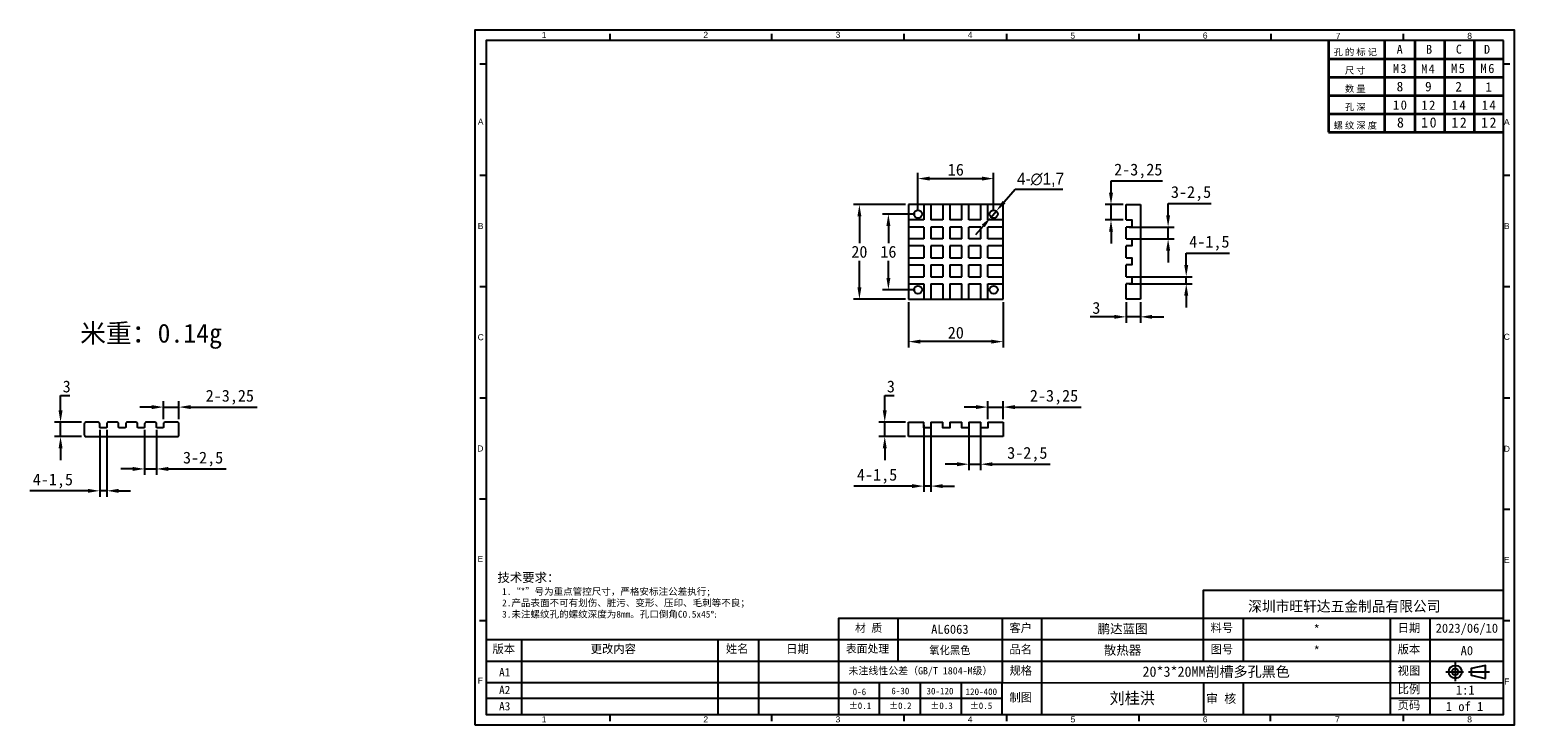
# Model space of a CAD drawing. Header units: inches. Extents: x -1164 to -850, y -586 to -439.
import ezdxf
from ezdxf.enums import TextEntityAlignment as Align

# ---------------------------------------------------------------- set-up
doc = ezdxf.new("R2010")
doc.units = ezdxf.units.IN
doc.header["$MEASUREMENT"] = 0
for name, color, linetype, lineweight in [('EB0_1', 7, 'Continuous', 35), ('图框', 7, 'Continuous', 15), ('尺寸线层', 3, 'Continuous', 18)]:
    doc.layers.add(name, color=color, linetype=linetype, lineweight=lineweight)
doc.styles.add('ARIAL', font='txt')
doc.styles.add('dxt', font='FSGB2312.ttf')
doc.styles.add('MtXpl__3', font='txt')
doc.dimstyles.new('ISO-2.5', dxfattribs={"dimtxt": 2.5, "dimasz": 2.5, "dimexe": 1.25, "dimexo": 0.625, "dimtad": 1, "dimtih": 1, "dimtoh": 1, "dimtxsty": 'Standard', "dimcen": 2.5, "dimadec": 0, "dimazin": 0, "dimtfac": 1, "dimtmove": 0, "dimatfit": 3, "dimfxl": 0, "dimarcsym": 0})

# ---------------------------------------------------------------- blocks, each defined once
blk = doc.blocks.new('A$C4D4D0CE5')
at = {"layer": 'EB0_1'}
for p, q in [((257.57, 206.75), (257.57, 179.09)), ((274.48, 206.75), (274.48, 179.09)), ((283.71, 206.75), (283.71, 179.09)), ((292.63, 206.75), (292.63, 179.09)), ((292.63, 206.75), (292.63, 179.09)), ((301.55, 206.75), (301.55, 179.09)), ((301.55, 206.75), (301.55, 179.09)), ((301.55, 206.75), (301.55, 179.09)), ((257.57, 201.21), (310.47, 201.21)), ((257.57, 195.68), (310.47, 195.68)), ((257.57, 190.15), (310.47, 190.15)), ((257.57, 184.62), (310.47, 184.62)), ((257.57, 179.09), (310.47, 179.09))]:
    blk.add_line(p, q, dxfattribs=at)
at = {"layer": '图框', "color": 0, "linetype": 'ByBlock', "lineweight": -2}
for p, q in [((127.53, 32.21), (127.53, 19.31)), ((159.08, 3.25), (159.08, 12.86))]:
    blk.add_line(p, q, dxfattribs=at)
for points in [[(0, 0), (0, 210), (313.71, 210), (313.71, 0)], [(305, 14.16), (305, 18.1), (300.71, 17.12), (300.71, 15.15)]]:
    blk.add_lwpolyline(points, close=True, dxfattribs=at)
for points in [[(310.47, 206.75), (3.25, 206.75), (3.25, 3.25), (310.47, 3.25), (310.47, 206.75)], [(40.74, 206.75), (40.74, 208.74)], [(89.54, 206.75), (89.54, 208.74)], [(129.46, 206.75), (129.46, 208.74)], [(160.5, 206.75), (160.5, 208.74)], [(200.42, 206.75), (200.42, 208.74)], [(240.35, 206.75), (240.35, 208.74)], [(280.26, 206.75), (280.26, 208.74)], [(3.25, 199.55), (1.36, 199.55)], [(312.36, 199.55), (310.47, 199.55)], [(3.25, 165.95), (1.36, 165.95)], [(312.36, 165.95), (310.47, 165.95)], [(3.25, 132.35), (1.36, 132.35)], [(312.36, 132.35), (310.47, 132.35)], [(3.25, 98.75), (1.36, 98.75)], [(312.36, 98.75), (310.47, 98.75)], [(3.25, 68.27), (1.25, 68.27)], [(312.36, 65.15), (310.47, 65.15)], [(219.83, 19.31), (219.83, 40.82), (310.47, 40.82)], [(3.25, 31.54), (1.25, 31.54)], [(159.06, 32.21), (159.08, 12.86), (3.25, 12.86)], [(310.47, 32.21), (109.63, 32.21), (109.63, 3.25)], [(171.08, 3.25), (171.06, 32.22)], [(231.83, 32.21), (231.83, 19.31)], [(276.3, 3.25), (276.3, 32.21)], [(288.3, 3.37), (288.3, 32.21)], [(312.36, 31.54), (310.47, 31.54)], [(310.47, 25.76), (3.25, 25.76)], [(13.98, 25.76), (13.98, 3.25)], [(73.23, 25.76), (73.23, 3.25)], [(85.49, 25.76), (85.49, 3.25)], [(310.47, 19.31), (3.25, 19.31)], [(295.88, 18.95), (295.88, 13.32)], [(293.06, 16.13), (298.34, 16.13)], [(299.86, 16.13), (306.23, 16.13)], [(121.99, 12.86), (121.99, 3.25)], [(134.36, 12.86), (134.36, 3.25)], [(146.72, 12.86), (146.72, 3.25)], [(159.08, 12.88), (310.47, 12.86)], [(219.83, 12.87), (219.83, 3.26)], [(231.83, 12.87), (231.83, 3.25)], [(159.08, 8.06), (3.25, 8.06)], [(310.47, 8.06), (276.3, 8.06)], [(40.74, 1.25), (40.74, 3.25)], [(89.54, 1.25), (89.54, 3.25)], [(129.46, 1.25), (129.46, 3.25)], [(160.5, 1.25), (160.5, 3.25)], [(200.42, 1.25), (200.42, 3.25)], [(240.08, 1.25), (240.08, 3.25)], [(280.26, 1.25), (280.26, 3.25)]]:
    blk.add_lwpolyline(points, dxfattribs=at)
for radius in [1.97, 0.985]:
    blk.add_circle((295.88, 16.13), radius, dxfattribs=at)
at = {"color": 0, "linetype": 'ByBlock', "lineweight": -2, "insert": (6.7, 46), "char_height": 3.4287, "width": 100.3354, "attachment_point": 1, "style": 'dxt'}
blk.add_mtext('{\\fSimSun|b0|i0|c134|p2;\\H0.8x;技术要求：\\H0.75x;\\P 1.“*”号为重点管控尺寸，严格安标注公差执行;\\P 2.产品表面不可有划伤、脏污、变形、压印、毛刺等不良；\\P 3.\\C256;未注螺纹孔的螺纹深度为8mm。孔口倒角C0.5x45\\fISOCPEUR|b0|i0|c134|p34;%%D;}', dxfattribs=at)
at = {"char_height": 2.5, "attachment_point": 1}
for s, width, insert in [('{\\fNSimSun|b0|i0|c134|p49;\\C7;客户}', 8.7937, (161.26, 30.64)), ('{\\fNSimSun|b0|i0|c134|p49;\\C7;料号}', 8.7937, (222.02, 30.64)), ('{\\fNSimSun|b0|i0|c134|p49;\\C7;日期}', 8.7937, (278.5, 30.64)), ('{\\fNSimSun|b0|i0|c134|p49;\\C7;版本}', 8.7937, (5.18, 24.3)), ('{\\fNSimSun|b0|i0|c134|p49;\\C7;更改内容}', 18.7927, (34.85, 24.3)), ('{\\fNSimSun|b0|i0|c134|p49;\\C7;姓名}', 8.7937, (75.64, 24.36)), ('{\\fNSimSun|b0|i0|c134|p49;\\C7;日期}', 8.7937, (93.88, 24.3)), ('{\\fNSimSun|b0|i0|c134|p49;\\C7;品名}', 8.7937, (161.27, 24.19)), ('{\\fNSimSun|b0|i0|c134|p49;\\C7;图号}', 8.7937, (222.02, 24.19)), ('{\\fNSimSun|b0|i0|c134|p49;\\C7;版本}', 8.7937, (278.5, 24.19)), ('{\\fNSimSun|b0|i0|c134|p49;\\C7;规格}', 8.7937, (161.28, 17.76)), ('{\\fNSimSun|b0|i0|c134|p49;\\C7;视图}', 8.7937, (278.5, 17.74)), ('{\\fNSimSun|b0|i0|c134|p49;\\C7;A1}', 8.7937, (7.18, 17.27)), ('{\\fNSimSun|b0|i0|c134|p49;\\C7;A2}', 8.7937, (7.18, 11.93)), ('{\\fNSimSun|b0|i0|c134|p49;\\C7;制图}', 8.7937, (161.28, 9.66)), ('{\\fNSimSun|b0|i0|c134|p49;\\C7;比例}', 8.7937, (278.5, 12.13)), ('{\\fNSimSun|b0|i0|c134|p49;\\C7;A3}', 8.7937, (7.18, 7.01)), ('{\\fNSimSun|b0|i0|c134|p49;\\C7;页码}', 8.7937, (278.5, 7.32))]:
    blk.add_mtext_dynamic_manual_height_columns(s, width=width, gutter_width=12.5, heights=[0], dxfattribs=dict(at, insert=insert))
at = {"layer": '图框', "color": 0, "linetype": 'ByBlock', "lineweight": -2, "style": 'ARIAL'}
for s, p in [('1', (20.78, 208.39)), ('2', (69.58, 208.46)), ('3', (109.5, 208.46)), ('4', (149.42, 208.46)), ('5', (180.39, 208.21)), ('6', (220.38, 208.25)), ('7', (260.54, 208.13)), ('8', (300.22, 208.13)), ('A', (1.62, 182.22)), ('A', (311.44, 182.16)), ('B', (1.61, 150.74)), ('B', (311.44, 150.74)), ('C', (1.64, 117.17)), ('C', (311.44, 117.29)), ('D', (1.52, 83.57)), ('D', (311.47, 83.48)), ('E', (1.52, 50.24)), ('E', (311.44, 49.93)), ('F', (1.52, 13.51)), ('F', (311.44, 13.21)), ('1', (20.78, 1.8)), ('2', (69.58, 1.8)), ('3', (109.5, 1.8)), ('4', (149.42, 1.8)), ('5', (180.46, 1.8)), ('6', (220.38, 1.8)), ('7', (260.3, 1.8)), ('8', (300.22, 1.8))]:
    blk.add_text(s, height=1.84, dxfattribs=at).set_placement(p, align=Align.MIDDLE)
at = {"layer": '图框', "color": 0, "linetype": 'ByBlock', "lineweight": -2, "style": 'MtXpl__3'}
for s, height, p in [('深圳市旺轩达五金制品有限公司', 3.19, (233.36, 34.34)), ('审 核', 2.769, (220.65, 6.68))]:
    blk.add_text(s, height=height, dxfattribs=at).set_placement(p)
at = {"layer": '图框', "color": 0, "linetype": 'ByBlock', "lineweight": -2}
for s, p in [('1:1', (296.07, 9.26)), ('1 of 1', (293.03, 4.3))]:
    blk.add_text(s, height=2.769, dxfattribs=at).set_placement(p)
for s, insert, char_height, width, attachment_point in [('\\pi4.94091;{\\fSimSun|b0|i0|c134|p54;材 质}', (109.73, 30.59), 2.4, 17.8951, 1), ('\\pi2.24091;{\\fSimSun|b0|i0|c134|p54;表面处理}', (109.63, 24.31), 2.4, 17.8951, 1), ('{\\fSimSun|b0|i0|c134|p54;未注线性公差（\\fNSimSun|b0|i0|c134|p49;GB/T 1804-M\\fSimSun|b0|i0|c134|p54;级）}', (134.41, 16.2), 2.2, 46.2015, 5), ('\\pi8.88823;0-6', (105.05, 11.1), 2, 21.7653, 1), ('\\pi6.77156;30-120', (129.45, 11.32), 2, 21.7653, 1), ('\\pi6.13823;120-400', (141.89, 11.15), 2, 21.7653, 1), ('\\pi1.47494;{\\fSimSun|b0|i0|c134|p54;±0.1}', (111.28, 6.91), 2, 9.3277, 1), ('\\pi1.41939;{\\fSimSun|b0|i0|c134|p54;±0.2}', (123.5, 6.91), 2, 9.3277, 1), ('\\pi1.41939;{\\fSimSun|b0|i0|c134|p54;±0.3}', (135.96, 6.91), 2, 9.3277, 1), ('\\pi1.41939;{\\fSimSun|b0|i0|c134|p54;±0.5}', (147.87, 6.91), 2, 9.3277, 1)]:
    blk.add_mtext(s, dxfattribs=dict(at, insert=insert, char_height=char_height, width=width, attachment_point=attachment_point))
at = {"layer": '图框', "color": 0, "linetype": 'ByBlock', "lineweight": -2, "insert": (128.32, 11.37), "char_height": 2, "attachment_point": 1}
blk.add_mtext('\\pi-2.70556;6-30', dxfattribs=at)
at = {"layer": '尺寸线层', "color": 7, "linetype": 'Continuous', "lineweight": 18, "attachment_point": 8, "line_spacing_factor": 1.15057}
for s, insert, char_height, width in [('\\T1.226;孔的标记', (266.02, 202.01), 2, 16.9213), ('{\\T1.226;A}', (279.32, 202.73), 2.6972, 4.0043), ('{\\T1.226;B}', (288.2, 202.73), 2.6972, 4.0043), ('{\\T1.226;C}', (297.19, 202.73), 2.6972, 4.0043), ('{\\T1.226;D}', (305.68, 202.73), 2.6972, 4.0043), ('\\T1.226;尺寸', (266.02, 196.46), 2, 7.8167), ('\\T1.226;数量', (266.02, 190.95), 2, 7.8761), ('\\T1.226;孔深', (266.02, 185.45), 2, 7.8167), ('\\T1.226;螺纹深度', (266.02, 179.88), 2, 17.3572)]:
    blk.add_mtext(s, dxfattribs=dict(at, insert=insert, char_height=char_height, width=width))
blk = doc.blocks.new('*D886')
at = {"color": 0, "lineweight": -2, "transparency": 16777216}
for p, q in [((-979.09, -476.41), (-990.1, -476.41)), ((-988.85, -478.91), (-988.85, -484.54)), ((-988.85, -493.91), (-988.85, -488.29)), ((-979.09, -496.41), (-990.1, -496.41))]:
    blk.add_line(p, q, dxfattribs=at)
at = {"color": 0, "transparency": 16777216}
for points in [[(-989.26, -478.91), (-988.43, -478.91), (-988.85, -476.41)], [(-989.26, -493.91), (-988.43, -493.91), (-988.85, -496.41)]]:
    blk.add_solid(points, dxfattribs=at)
at = {"layer": 'Defpoints', "color": 0, "transparency": 16777216}
for p in [(-988.85, -476.41), (-978.47, -476.41), (-978.47, -496.41)]:
    blk.add_point(p, dxfattribs=at)
at = {"color": 0, "transparency": 16777216, "insert": (-988.85, -486.41), "char_height": 2.5, "attachment_point": 5}
blk.add_mtext('20', dxfattribs=at)
blk = doc.blocks.new('*D887')
at = {"color": 0, "lineweight": -2, "transparency": 16777216}
for p, q in [((-978.47, -497.04), (-978.47, -506.63)), ((-958.47, -497.04), (-958.47, -506.63)), ((-960.97, -505.38), (-975.97, -505.38))]:
    blk.add_line(p, q, dxfattribs=at)
at = {"color": 0, "transparency": 16777216}
for points in [[(-975.97, -504.96), (-975.97, -505.79), (-978.47, -505.38)], [(-960.97, -504.96), (-960.97, -505.79), (-958.47, -505.38)]]:
    blk.add_solid(points, dxfattribs=at)
at = {"layer": 'Defpoints', "color": 0, "transparency": 16777216}
for p in [(-978.47, -496.41), (-958.47, -496.41), (-978.47, -505.38)]:
    blk.add_point(p, dxfattribs=at)
at = {"color": 0, "transparency": 16777216, "insert": (-968.47, -503.5), "char_height": 2.5, "attachment_point": 5}
blk.add_mtext('20', dxfattribs=at)
blk = doc.blocks.new('*D888')
at = {"color": 0, "lineweight": -2, "transparency": 16777216}
for p, q in [((-983.49, -519.91), (-983.49, -516.75)), ((-983.49, -516.75), (-981.51, -516.75)), ((-979.09, -522.41), (-984.74, -522.41)), ((-983.49, -525.41), (-983.49, -522.41)), ((-979.09, -525.41), (-984.74, -525.41)), ((-983.49, -527.91), (-983.49, -530.41))]:
    blk.add_line(p, q, dxfattribs=at)
at = {"color": 0, "transparency": 16777216}
for points in [[(-983.9, -519.91), (-983.07, -519.91), (-983.49, -522.41)], [(-983.9, -527.91), (-983.07, -527.91), (-983.49, -525.41)]]:
    blk.add_solid(points, dxfattribs=at)
at = {"layer": 'Defpoints', "color": 0, "transparency": 16777216}
for p in [(-978.47, -522.41), (-983.49, -525.41), (-978.47, -525.41)]:
    blk.add_point(p, dxfattribs=at)
at = {"color": 0, "transparency": 16777216, "insert": (-982.19, -514.87), "char_height": 2.5, "attachment_point": 5}
blk.add_mtext('3', dxfattribs=at)
blk = doc.blocks.new('*D889')
at = {"color": 0, "lineweight": -2, "transparency": 16777216}
for p, q in [((-964.22, -519.21), (-966.72, -519.21)), ((-961.72, -521.79), (-961.72, -517.96)), ((-961.72, -519.21), (-958.47, -519.21)), ((-958.47, -521.79), (-958.47, -517.96)), ((-955.97, -519.21), (-941.95, -519.21))]:
    blk.add_line(p, q, dxfattribs=at)
at = {"color": 0, "transparency": 16777216}
for points in [[(-964.22, -518.79), (-964.22, -519.63), (-961.72, -519.21)], [(-955.97, -518.79), (-955.97, -519.63), (-958.47, -519.21)]]:
    blk.add_solid(points, dxfattribs=at)
at = {"layer": 'Defpoints', "color": 0, "transparency": 16777216}
for p in [(-958.47, -519.21), (-961.72, -522.41), (-958.47, -522.41)]:
    blk.add_point(p, dxfattribs=at)
at = {"color": 0, "transparency": 16777216, "insert": (-947.71, -517.13), "char_height": 2.5, "attachment_point": 5}
blk.add_mtext('2-3,25', dxfattribs=at)
blk = doc.blocks.new('*D890')
at = {"color": 0, "lineweight": -2, "transparency": 16777216}
for p, q in [((-975.22, -523.04), (-975.22, -537.15)), ((-973.72, -523.04), (-973.72, -537.15)), ((-977.72, -535.9), (-990.01, -535.9)), ((-973.72, -535.9), (-975.22, -535.9)), ((-971.22, -535.9), (-968.72, -535.9))]:
    blk.add_line(p, q, dxfattribs=at)
at = {"color": 0, "transparency": 16777216}
for points in [[(-977.72, -535.49), (-977.72, -536.32), (-975.22, -535.9)], [(-971.22, -535.49), (-971.22, -536.32), (-973.72, -535.9)]]:
    blk.add_solid(points, dxfattribs=at)
at = {"layer": 'Defpoints', "color": 0, "transparency": 16777216}
for p in [(-975.22, -522.41), (-973.72, -522.41), (-975.22, -535.9)]:
    blk.add_point(p, dxfattribs=at)
at = {"color": 0, "transparency": 16777216, "insert": (-985.11, -533.82), "char_height": 2.5, "attachment_point": 5}
blk.add_mtext('4-1,5', dxfattribs=at)
blk = doc.blocks.new('*D891')
at = {"color": 0, "lineweight": -2, "transparency": 16777216}
for p, q in [((-965.72, -523.04), (-965.72, -532.53)), ((-963.22, -523.04), (-963.22, -532.53)), ((-968.22, -531.28), (-970.72, -531.28)), ((-965.72, -531.28), (-963.22, -531.28)), ((-960.72, -531.28), (-948.51, -531.28))]:
    blk.add_line(p, q, dxfattribs=at)
at = {"color": 0, "transparency": 16777216}
for points in [[(-968.22, -530.86), (-968.22, -531.7), (-965.72, -531.28)], [(-960.72, -530.86), (-960.72, -531.7), (-963.22, -531.28)]]:
    blk.add_solid(points, dxfattribs=at)
at = {"layer": 'Defpoints', "color": 0, "transparency": 16777216}
for p in [(-965.72, -522.41), (-963.22, -522.41), (-963.22, -531.28)]:
    blk.add_point(p, dxfattribs=at)
at = {"color": 0, "transparency": 16777216, "insert": (-953.36, -529.2), "char_height": 2.5, "attachment_point": 5}
blk.add_mtext('3-2,5', dxfattribs=at)
blk = doc.blocks.new('*D882')
at = {"color": 0, "lineweight": -2, "transparency": 16777216}
for p, q in [((-932.47, -497.04), (-932.47, -501.39)), ((-929.47, -497.04), (-929.47, -501.39)), ((-934.97, -500.14), (-940.06, -500.14)), ((-929.47, -500.14), (-932.47, -500.14)), ((-926.97, -500.14), (-924.47, -500.14))]:
    blk.add_line(p, q, dxfattribs=at)
at = {"color": 0, "transparency": 16777216}
for points in [[(-934.97, -499.72), (-934.97, -500.55), (-932.47, -500.14)], [(-926.97, -499.72), (-926.97, -500.55), (-929.47, -500.14)]]:
    blk.add_solid(points, dxfattribs=at)
at = {"layer": 'Defpoints', "color": 0, "transparency": 16777216}
for p in [(-932.47, -496.41), (-929.47, -496.41), (-929.47, -500.14)]:
    blk.add_point(p, dxfattribs=at)
at = {"color": 0, "transparency": 16777216, "insert": (-938.77, -498.26), "char_height": 2.5, "attachment_point": 5}
blk.add_mtext('3', dxfattribs=at)
blk = doc.blocks.new('*D883')
at = {"color": 0, "lineweight": -2, "transparency": 16777216}
for p, q in [((-935.67, -473.91), (-935.67, -471.41)), ((-935.67, -471.41), (-924.78, -471.41)), ((-933.09, -476.41), (-936.92, -476.41)), ((-935.67, -479.66), (-935.67, -476.41)), ((-933.09, -479.66), (-936.92, -479.66)), ((-935.67, -482.16), (-935.67, -484.66))]:
    blk.add_line(p, q, dxfattribs=at)
at = {"color": 0, "transparency": 16777216}
for points in [[(-936.09, -473.91), (-935.25, -473.91), (-935.67, -476.41)], [(-936.09, -482.16), (-935.25, -482.16), (-935.67, -479.66)]]:
    blk.add_solid(points, dxfattribs=at)
at = {"layer": 'Defpoints', "color": 0, "transparency": 16777216}
for p in [(-935.67, -476.41), (-932.47, -476.41), (-932.47, -479.66)]:
    blk.add_point(p, dxfattribs=at)
at = {"color": 0, "transparency": 16777216, "insert": (-929.91, -469.33), "char_height": 2.5, "attachment_point": 5}
blk.add_mtext('2-3,25', dxfattribs=at)
blk = doc.blocks.new('*D884')
at = {"color": 0, "lineweight": -2, "transparency": 16777216}
for p, q in [((-919.77, -489.16), (-919.77, -486.66)), ((-919.77, -486.66), (-910.6, -486.66)), ((-931.84, -491.66), (-918.52, -491.66)), ((-919.77, -493.16), (-919.77, -491.66)), ((-931.84, -493.16), (-918.52, -493.16)), ((-919.77, -495.66), (-919.77, -498.16))]:
    blk.add_line(p, q, dxfattribs=at)
at = {"color": 0, "transparency": 16777216}
for points in [[(-920.19, -489.16), (-919.35, -489.16), (-919.77, -491.66)], [(-920.19, -495.66), (-919.35, -495.66), (-919.77, -493.16)]]:
    blk.add_solid(points, dxfattribs=at)
at = {"layer": 'Defpoints', "color": 0, "transparency": 16777216}
for p in [(-932.47, -491.66), (-932.47, -493.16), (-919.77, -493.16)]:
    blk.add_point(p, dxfattribs=at)
at = {"color": 0, "transparency": 16777216, "insert": (-914.88, -484.58), "char_height": 2.5, "attachment_point": 5}
blk.add_mtext('4-1,5', dxfattribs=at)
blk = doc.blocks.new('*D885')
at = {"color": 0, "lineweight": -2, "transparency": 16777216}
for p, q in [((-923.6, -478.66), (-923.6, -476.16)), ((-923.6, -476.16), (-914.52, -476.16)), ((-931.84, -481.16), (-922.35, -481.16)), ((-923.6, -483.66), (-923.6, -481.16)), ((-931.84, -483.66), (-922.35, -483.66)), ((-923.6, -486.16), (-923.6, -488.66))]:
    blk.add_line(p, q, dxfattribs=at)
at = {"color": 0, "transparency": 16777216}
for points in [[(-924.02, -478.66), (-923.18, -478.66), (-923.6, -481.16)], [(-924.02, -486.16), (-923.18, -486.16), (-923.6, -483.66)]]:
    blk.add_solid(points, dxfattribs=at)
at = {"layer": 'Defpoints', "color": 0, "transparency": 16777216}
for p in [(-932.47, -481.16), (-923.6, -481.16), (-932.47, -483.66)]:
    blk.add_point(p, dxfattribs=at)
at = {"color": 0, "transparency": 16777216, "insert": (-918.75, -474.08), "char_height": 2.5, "attachment_point": 5}
blk.add_mtext('3-2,5', dxfattribs=at)
blk = doc.blocks.new('*D892')
at = {"color": 0, "lineweight": -2, "transparency": 16777216}
for p, q in [((-976.47, -477.79), (-976.47, -469.67)), ((-960.47, -477.79), (-960.47, -469.67)), ((-973.97, -470.92), (-962.97, -470.92))]:
    blk.add_line(p, q, dxfattribs=at)
at = {"color": 0, "transparency": 16777216}
for points in [[(-973.97, -470.5), (-973.97, -471.34), (-976.47, -470.92)], [(-962.97, -470.5), (-962.97, -471.34), (-960.47, -470.92)]]:
    blk.add_solid(points, dxfattribs=at)
at = {"layer": 'Defpoints', "color": 0, "transparency": 16777216}
for p in [(-960.47, -470.92), (-976.47, -478.41), (-960.47, -478.41)]:
    blk.add_point(p, dxfattribs=at)
at = {"color": 0, "transparency": 16777216, "insert": (-968.47, -469.05), "char_height": 2.5, "attachment_point": 5}
blk.add_mtext('16', dxfattribs=at)
blk = doc.blocks.new('*D893')
at = {"color": 0, "lineweight": -2, "transparency": 16777216}
for p, q in [((-977.09, -478.41), (-983.97, -478.41)), ((-982.72, -480.91), (-982.72, -484.54)), ((-982.72, -491.91), (-982.72, -488.29)), ((-977.09, -494.41), (-983.97, -494.41))]:
    blk.add_line(p, q, dxfattribs=at)
at = {"color": 0, "transparency": 16777216}
for points in [[(-983.14, -480.91), (-982.3, -480.91), (-982.72, -478.41)], [(-983.14, -491.91), (-982.3, -491.91), (-982.72, -494.41)]]:
    blk.add_solid(points, dxfattribs=at)
at = {"layer": 'Defpoints', "color": 0, "transparency": 16777216}
for p in [(-976.47, -478.41), (-982.72, -494.41), (-976.47, -494.41)]:
    blk.add_point(p, dxfattribs=at)
at = {"color": 0, "transparency": 16777216, "insert": (-982.72, -486.41), "char_height": 2.5, "attachment_point": 5}
blk.add_mtext('16', dxfattribs=at)
blk = doc.blocks.new('*D902')
at = {"color": 0, "lineweight": -2, "transparency": 16777216}
for p, q in [((-1157.69, -519.91), (-1157.69, -516.75)), ((-1157.69, -516.75), (-1155.72, -516.75)), ((-1153.29, -522.41), (-1158.94, -522.41)), ((-1157.69, -525.41), (-1157.69, -522.41)), ((-1153.29, -525.41), (-1158.94, -525.41)), ((-1157.69, -527.91), (-1157.69, -530.41))]:
    blk.add_line(p, q, dxfattribs=at)
at = {"color": 0, "transparency": 16777216}
for points in [[(-1158.1, -519.91), (-1157.27, -519.91), (-1157.69, -522.41)], [(-1158.1, -527.91), (-1157.27, -527.91), (-1157.69, -525.41)]]:
    blk.add_solid(points, dxfattribs=at)
at = {"layer": 'Defpoints', "color": 0, "transparency": 16777216}
for p in [(-1152.67, -522.41), (-1157.69, -525.41), (-1152.67, -525.41)]:
    blk.add_point(p, dxfattribs=at)
at = {"color": 0, "transparency": 16777216, "insert": (-1156.39, -514.87), "char_height": 2.5, "attachment_point": 5}
blk.add_mtext('3', dxfattribs=at)
blk = doc.blocks.new('*D903')
at = {"color": 0, "lineweight": -2, "transparency": 16777216}
for p, q in [((-1138.42, -519.21), (-1140.92, -519.21)), ((-1135.92, -521.79), (-1135.92, -517.96)), ((-1135.92, -519.21), (-1132.67, -519.21)), ((-1132.67, -521.79), (-1132.67, -517.96)), ((-1130.17, -519.21), (-1116.15, -519.21))]:
    blk.add_line(p, q, dxfattribs=at)
at = {"color": 0, "transparency": 16777216}
for points in [[(-1138.42, -518.79), (-1138.42, -519.63), (-1135.92, -519.21)], [(-1130.17, -518.79), (-1130.17, -519.63), (-1132.67, -519.21)]]:
    blk.add_solid(points, dxfattribs=at)
at = {"layer": 'Defpoints', "color": 0, "transparency": 16777216}
for p in [(-1132.67, -519.21), (-1135.92, -522.41), (-1132.67, -522.41)]:
    blk.add_point(p, dxfattribs=at)
at = {"color": 0, "transparency": 16777216, "insert": (-1121.91, -517.13), "char_height": 2.5, "attachment_point": 5}
blk.add_mtext('2-3,25', dxfattribs=at)
blk = doc.blocks.new('*D904')
at = {"color": 0, "lineweight": -2, "transparency": 16777216}
for p, q in [((-1149.42, -524.04), (-1149.42, -538.15)), ((-1147.92, -524.04), (-1147.92, -538.15)), ((-1151.92, -536.9), (-1164.21, -536.9)), ((-1147.92, -536.9), (-1149.42, -536.9)), ((-1145.42, -536.9), (-1142.92, -536.9))]:
    blk.add_line(p, q, dxfattribs=at)
at = {"color": 0, "transparency": 16777216}
for points in [[(-1151.92, -536.49), (-1151.92, -537.32), (-1149.42, -536.9)], [(-1145.42, -536.49), (-1145.42, -537.32), (-1147.92, -536.9)]]:
    blk.add_solid(points, dxfattribs=at)
at = {"layer": 'Defpoints', "color": 0, "transparency": 16777216}
for p in [(-1149.42, -523.41), (-1147.92, -523.41), (-1149.42, -536.9)]:
    blk.add_point(p, dxfattribs=at)
at = {"color": 0, "transparency": 16777216, "insert": (-1159.31, -534.82), "char_height": 2.5, "attachment_point": 5}
blk.add_mtext('4-1,5', dxfattribs=at)
blk = doc.blocks.new('*D905')
at = {"color": 0, "lineweight": -2, "transparency": 16777216}
for p, q in [((-1139.92, -524.04), (-1139.92, -533.53)), ((-1137.42, -524.04), (-1137.42, -533.53)), ((-1142.42, -532.28), (-1144.92, -532.28)), ((-1139.92, -532.28), (-1137.42, -532.28)), ((-1134.92, -532.28), (-1122.71, -532.28))]:
    blk.add_line(p, q, dxfattribs=at)
at = {"color": 0, "transparency": 16777216}
for points in [[(-1142.42, -531.86), (-1142.42, -532.7), (-1139.92, -532.28)], [(-1134.92, -531.86), (-1134.92, -532.7), (-1137.42, -532.28)]]:
    blk.add_solid(points, dxfattribs=at)
at = {"layer": 'Defpoints', "color": 0, "transparency": 16777216}
for p in [(-1139.92, -523.41), (-1137.42, -523.41), (-1137.42, -532.28)]:
    blk.add_point(p, dxfattribs=at)
at = {"color": 0, "transparency": 16777216, "insert": (-1127.56, -530.2), "char_height": 2.5, "attachment_point": 5}
blk.add_mtext('3-2,5', dxfattribs=at)
blk = doc.blocks.new('*D907')
at = {"color": 0, "lineweight": -2, "transparency": 16777216}
for p, q in [((-955.93, -473.22), (-958.26, -475.89)), ((-945.83, -473.22), (-955.93, -473.22)), ((-961.03, -479.05), (-959.91, -477.77)), ((-962.67, -480.94), (-964.31, -482.82))]:
    blk.add_line(p, q, dxfattribs=at)
at = {"color": 0, "transparency": 16777216}
for points in [[(-958.58, -475.62), (-957.95, -476.16), (-959.91, -477.77)], [(-962.98, -480.66), (-962.36, -481.21), (-961.03, -479.05)]]:
    blk.add_solid(points, dxfattribs=at)
at = {"layer": 'Defpoints', "color": 0, "transparency": 16777216}
for p in [(-961.03, -479.05), (-959.91, -477.77)]:
    blk.add_point(p, dxfattribs=at)
at = {"color": 0, "transparency": 16777216, "insert": (-950.57, -471.18), "char_height": 2.5, "attachment_point": 5}
blk.add_mtext('{\\fMS PGothic|b0|i0|c134|p34;4-\\fMS PGothic|b0|i0|c128|p34;∅1,7}', dxfattribs=at)

msp = doc.modelspace()

# ---------------------------------------------------------------- linework, layer by layer
at = {"color": 7}
for p, q in [((-958.466, -476.413), (-978.466, -476.413)), ((-978.466, -476.413), (-978.466, -496.413)), ((-975.216, -476.413), (-975.216, -479.663)), ((-973.716, -476.413), (-973.716, -479.663)), ((-971.216, -476.413), (-971.216, -479.663)), ((-969.716, -476.413), (-969.716, -479.663)), ((-967.216, -479.663), (-967.216, -476.413)), ((-965.716, -479.663), (-965.716, -476.413)), ((-963.216, -479.663), (-963.216, -476.413)), ((-961.716, -479.663), (-961.716, -476.413)), ((-958.466, -496.413), (-958.466, -476.413)), ((-932.466, -479.663), (-932.466, -476.413)), ((-932.466, -476.413), (-929.466, -476.413)), ((-929.466, -476.413), (-929.466, -496.413)), ((-975.216, -479.663), (-978.466, -479.663)), ((-971.216, -479.663), (-973.716, -479.663)), ((-967.216, -479.663), (-969.716, -479.663)), ((-963.216, -479.663), (-965.716, -479.663)), ((-958.466, -479.663), (-961.716, -479.663)), ((-975.216, -481.163), (-978.466, -481.163)), ((-975.216, -481.163), (-975.216, -483.663)), ((-971.216, -481.163), (-973.716, -481.163)), ((-973.716, -481.163), (-973.716, -483.663)), ((-971.216, -481.163), (-971.216, -483.663)), ((-967.216, -481.163), (-969.716, -481.163)), ((-969.716, -481.163), (-969.716, -483.663)), ((-967.216, -483.663), (-967.216, -481.163)), ((-965.716, -483.663), (-965.716, -481.163)), ((-963.216, -481.163), (-965.716, -481.163)), ((-963.216, -483.663), (-963.216, -481.163)), ((-961.716, -483.663), (-961.716, -481.163)), ((-958.466, -481.163), (-961.716, -481.163)), ((-932.466, -483.663), (-932.466, -481.163)), ((-975.216, -483.663), (-978.466, -483.663)), ((-975.216, -485.163), (-978.466, -485.163)), ((-975.216, -485.163), (-975.216, -487.663)), ((-971.216, -483.663), (-973.716, -483.663)), ((-971.216, -485.163), (-973.716, -485.163)), ((-973.716, -485.163), (-973.716, -487.663)), ((-971.216, -485.163), (-971.216, -487.663)), ((-967.216, -483.663), (-969.716, -483.663)), ((-967.216, -485.163), (-969.716, -485.163)), ((-969.716, -485.163), (-969.716, -487.663)), ((-967.216, -487.663), (-967.216, -485.163)), ((-963.216, -483.663), (-965.716, -483.663)), ((-965.716, -487.663), (-965.716, -485.163)), ((-963.216, -485.163), (-965.716, -485.163)), ((-963.216, -487.663), (-963.216, -485.163)), ((-958.466, -483.663), (-961.716, -483.663)), ((-961.716, -487.663), (-961.716, -485.163)), ((-958.466, -485.163), (-961.716, -485.163)), ((-932.466, -487.663), (-932.466, -485.163)), ((-978.466, -487.663), (-975.216, -487.663)), ((-978.466, -489.163), (-975.216, -489.163)), ((-975.216, -489.163), (-975.216, -491.663)), ((-973.716, -487.663), (-971.216, -487.663)), ((-973.716, -489.163), (-971.216, -489.163)), ((-973.716, -489.163), (-973.716, -491.663)), ((-971.216, -489.163), (-971.216, -491.663)), ((-969.716, -487.663), (-967.216, -487.663)), ((-969.716, -489.163), (-967.216, -489.163)), ((-969.716, -489.163), (-969.716, -491.663)), ((-967.216, -491.663), (-967.216, -489.163)), ((-965.716, -487.663), (-963.216, -487.663)), ((-965.716, -489.163), (-963.216, -489.163)), ((-965.716, -491.663), (-965.716, -489.163)), ((-963.216, -491.663), (-963.216, -489.163)), ((-961.716, -487.663), (-958.466, -487.663)), ((-961.716, -489.163), (-958.466, -489.163)), ((-961.716, -491.663), (-961.716, -489.163)), ((-932.466, -491.663), (-932.466, -489.163)), ((-978.466, -491.663), (-975.216, -491.663)), ((-973.716, -491.663), (-971.216, -491.663)), ((-969.716, -491.663), (-967.216, -491.663)), ((-965.716, -491.663), (-963.216, -491.663)), ((-961.716, -491.663), (-958.466, -491.663)), ((-978.466, -493.163), (-975.216, -493.163)), ((-975.216, -493.163), (-975.216, -496.413)), ((-973.716, -493.163), (-971.216, -493.163)), ((-973.716, -493.163), (-973.716, -496.413)), ((-971.216, -493.163), (-971.216, -496.413)), ((-969.716, -493.163), (-967.216, -493.163)), ((-969.716, -493.163), (-969.716, -496.413)), ((-967.216, -496.413), (-967.216, -493.163)), ((-965.716, -493.163), (-963.216, -493.163)), ((-965.716, -496.413), (-965.716, -493.163)), ((-963.216, -496.413), (-963.216, -493.163)), ((-961.716, -493.163), (-958.466, -493.163)), ((-961.716, -496.413), (-961.716, -493.163)), ((-932.466, -496.413), (-932.466, -493.163)), ((-978.466, -496.413), (-958.466, -496.413)), ((-929.466, -496.413), (-932.466, -496.413)), ((-978.466, -522.413), (-975.216, -522.413)), ((-978.466, -525.413), (-978.466, -522.413)), ((-973.716, -522.413), (-971.216, -522.413)), ((-969.716, -522.413), (-967.216, -522.413)), ((-965.716, -522.413), (-963.216, -522.413)), ((-961.716, -522.413), (-958.466, -522.413)), ((-958.466, -522.413), (-958.466, -525.413)), ((-958.466, -525.413), (-978.466, -525.413))]:
    msp.add_line(p, q, dxfattribs=at)
for points in [[(-932.466, -479.663), (-931.266, -479.663), (-931.266, -481.163), (-932.466, -481.163)], [(-932.466, -483.663), (-931.266, -483.663), (-931.266, -485.163), (-932.466, -485.163)], [(-932.466, -487.663), (-931.266, -487.663), (-931.266, -489.163), (-932.466, -489.163)], [(-932.466, -491.663), (-931.266, -491.663), (-931.266, -493.163), (-932.466, -493.163)], [(-973.716, -522.413), (-973.716, -523.613), (-975.216, -523.613), (-975.216, -522.413)], [(-969.716, -522.413), (-969.716, -523.613), (-971.216, -523.613), (-971.216, -522.413)], [(-965.716, -522.413), (-965.716, -523.613), (-967.216, -523.613), (-967.216, -522.413)], [(-961.716, -522.413), (-961.716, -523.613), (-963.216, -523.613), (-963.216, -522.413)]]:
    msp.add_lwpolyline(points, dxfattribs=at)
msp.add_lwpolyline([(-1132.668, -522.713, 0.4142136), (-1132.968, -522.413), (-1135.618, -522.413, 0.4142136), (-1135.918, -522.713), (-1135.918, -523.413, -0.4142136), (-1136.118, -523.613), (-1137.218, -523.613, -0.4142136), (-1137.418, -523.413), (-1137.418, -522.713, 0.4142136), (-1137.718, -522.413), (-1139.618, -522.413, 0.4142136), (-1139.918, -522.713), (-1139.918, -523.413, -0.4142136), (-1140.118, -523.613), (-1141.218, -523.613, -0.4142136), (-1141.418, -523.413), (-1141.418, -522.713, 0.4142136), (-1141.718, -522.413), (-1143.618, -522.413, 0.4142136), (-1143.918, -522.713), (-1143.918, -523.413, -0.4142136), (-1144.118, -523.613), (-1145.218, -523.613, -0.4142136), (-1145.418, -523.413), (-1145.418, -522.713, 0.4142136), (-1145.718, -522.413), (-1147.618, -522.413, 0.4142136), (-1147.918, -522.713), (-1147.918, -523.413, -0.4142136), (-1148.118, -523.613), (-1149.218, -523.613, -0.4142136), (-1149.418, -523.413), (-1149.418, -522.713, 0.4142136), (-1149.718, -522.413), (-1152.368, -522.413, 0.4142136), (-1152.668, -522.713), (-1152.668, -525.113, 0.4142136), (-1152.368, -525.413), (-1132.968, -525.413, 0.4142136), (-1132.668, -525.113)], format="xyb", close=True, dxfattribs=at)
for centre in [(-976.466, -478.413), (-960.466, -478.413), (-976.466, -494.413), (-960.466, -494.413)]:
    msp.add_circle(centre, 0.85, dxfattribs=at)

# ---------------------------------------------------------------- block references
at = {"xscale": 0.7, "yscale": 0.7, "zscale": 0.7}
msp.add_blockref('A$C4D4D0CE5', (-1070.03, -586.454), dxfattribs=at)

# ---------------------------------------------------------------- texts
at = {"color": 7, "linetype": 'Continuous', "lineweight": 18, "attachment_point": 8, "line_spacing_factor": 1.15057}
for s, insert, char_height, width in [('{\\T1.226;M3}', (-874.508, -448.645), 1.88803, 6.19826), ('{\\T1.226;M4}', (-868.533, -448.645), 1.88803, 6.48024), ('{\\T1.226;M5}', (-862.194, -448.645), 1.96, 6.29432), ('{\\T1.226;M6}', (-855.951, -448.645), 1.96, 5.90168), ('{\\T1.226;8}', (-874.448, -452.517), 2.03471, 6.01794), ('{\\T1.226;9}', (-868.443, -452.517), 2.03471, 5.62168), ('{\\T1.226;2}', (-862.036, -452.517), 2.03471, 5.59933), ('{\\T1.226;1}', (-855.691, -452.517), 1.96, 6.12455), ('{\\T1.226;10}', (-874.448, -456.389), 1.96, 6.0942), ('{\\T1.226;12}', (-868.443, -456.389), 1.96, 6.09062), ('{\\T1.226;14}', (-862.036, -456.389), 1.96, 6.09058), ('{\\T1.226;14}', (-855.691, -456.389), 1.96, 5.88688), ('{\\T1.226;8}', (-874.331, -460.166), 2.15264, 5.9357), ('{\\T1.226;10}', (-868.326, -460.166), 2.15264, 5.79989), ('{\\T1.226;12}', (-861.945, -460.166), 2.15264, 5.732), ('{\\T1.226;12}', (-855.664, -460.166), 2.15264, 5.732)]:
    msp.add_mtext(s, dxfattribs=dict(at, insert=insert, char_height=char_height, width=width))
at = {"color": 2, "insert": (-1153.544, -501.591), "char_height": 4, "attachment_point": 1}
msp.add_mtext_dynamic_manual_height_columns('{\\fNSimSun|b0|i0|c134|p49;米重：0.14g}', width=60.38121, gutter_width=1, heights=[0], dxfattribs=at)
at = {"color": 0, "linetype": 'ByBlock', "lineweight": -2, "attachment_point": 5}
for s, insert, char_height, width in [('2023/06/10', (-860.46, -566.166), 1.9383, 15.51483), ('AL6063', (-969.725, -566.166), 1.9383, 22.07203), ('{\\fNSimSun|b0|i0|c134|p49;鹏达蓝图}', (-933.22, -566.167), 1.93834, 34.13765), ('{\\fNSimSun|b0|i0|c134|p49;*}', (-892.185, -566.166), 1.93834, 31.13389), ('氧化黑色', (-969.722, -570.679), 1.68, 22.07754), ('{\\fNSimSun|b0|i0|c134|p49;散热器}', (-933.219, -570.68), 1.93834, 34.13397), ('{\\fNSimSun|b0|i0|c134|p49;*}', (-892.185, -570.679), 1.93834, 31.13389), ('A0', (-860.46, -570.679), 1.9383, 15.51483), ('{\\fNSimSun|b0|i0|c134|p49;20*3*20MM剖槽多孔黑色}', (-913.45, -575.235), 2.17599, 73.66413), ('\\pi4.06452;刘桂洪', (-933.212, -580.854), 2.45, 34.12069)]:
    msp.add_mtext(s, dxfattribs=dict(at, insert=insert, char_height=char_height, width=width))

# ---------------------------------------------------------------- dimensions: what is measured, and where the dimension line sits
at = {"color": 7}
for base, p1, p2, picture, middle in [((-960.466, -470.922), (-976.466, -478.413), (-960.466, -478.413), '*D892', (-968.466, -469.047)), ((-978.466, -505.378), (-958.466, -496.413), (-978.466, -496.413), '*D887', (-968.466, -503.503))]:
    dim = msp.add_linear_dim(base=base, p1=p1, p2=p2, dimstyle='ISO-2.5', override={"dimfxl": 1.75, "dimarcsym": 2}, dxfattribs=at)
    dim.commit()
    dim.dimension.update_dxf_attribs({"geometry": picture, "text_midpoint": middle})
dim = msp.add_diameter_dim_2p(p1=(-961.026, -479.054), p2=(-959.907, -477.773), text='{\\fMS PGothic|b0|i0|c134|p34;4-\\fMS PGothic|b0|i0|c128|p34;<>}', dimstyle='ISO-2.5', override={"dimfxl": 1.75, "dimarcsym": 2}, dxfattribs=at)
dim.commit()
dim.dimension.update_dxf_attribs({"geometry": '*D907', "text_midpoint": (-950.57, -473.221), "dimtype": 163})
for base, p1, p2, text, picture, middle in [((-935.669, -476.413), (-932.466, -479.663), (-932.466, -476.413), '2-<>', '*D883', (-929.913, -469.33)), ((-923.601, -481.163), (-932.466, -483.663), (-932.466, -481.163), '3-<>', '*D885', (-918.746, -474.08))]:
    dim = msp.add_linear_dim(base=base, p1=p1, p2=p2, angle=90, text=text, dimstyle='ISO-2.5', override={"dimfxl": 1.75, "dimarcsym": 2}, dxfattribs=at)
    dim.commit()
    dim.dimension.update_dxf_attribs({"geometry": picture, "text_midpoint": middle})
for base, p1, p2, picture, middle in [((-988.846, -476.413), (-978.466, -496.413), (-978.466, -476.413), '*D886', (-988.846, -486.413)), ((-982.721, -494.413), (-976.466, -478.413), (-976.466, -494.413), '*D893', (-982.721, -486.413))]:
    dim = msp.add_linear_dim(base=base, p1=p1, p2=p2, angle=90, dimstyle='ISO-2.5', override={"dimfxl": 1.75, "dimarcsym": 2}, dxfattribs=at)
    dim.commit()
    dim.dimension.update_dxf_attribs({"geometry": picture, "text_midpoint": middle})
dim = msp.add_linear_dim(base=(-919.771, -493.163), p1=(-932.466, -491.663), p2=(-932.466, -493.163), angle=90, text='4-<>', dimstyle='ISO-2.5', override={"dimfxl": 1.75, "dimarcsym": 2}, dxfattribs=at)
dim.commit()
dim.dimension.update_dxf_attribs({"geometry": '*D884', "text_midpoint": (-914.875, -486.663), "dimtype": 160})
for base, p1, p2, angle, picture, middle in [((-929.466, -500.135), (-932.466, -496.413), (-929.466, -496.413), 180, '*D882', (-938.765, -500.135)), ((-1157.688, -525.413), (-1152.668, -522.413), (-1152.668, -525.413), 90, '*D902', (-1156.39, -516.747)), ((-983.487, -525.413), (-978.466, -522.413), (-978.466, -525.413), 90, '*D888', (-982.188, -516.747))]:
    dim = msp.add_linear_dim(base=base, p1=p1, p2=p2, angle=angle, dimstyle='ISO-2.5', override={"dimfxl": 1.75, "dimarcsym": 2}, dxfattribs=at)
    dim.commit()
    dim.dimension.update_dxf_attribs({"geometry": picture, "text_midpoint": middle, "dimtype": 160})
for base, p1, p2, text, picture, middle in [((-1132.668, -519.21), (-1135.918, -522.413), (-1132.668, -522.413), '2-<>', '*D903', (-1121.911, -517.127)), ((-958.466, -519.21), (-961.716, -522.413), (-958.466, -522.413), '2-<>', '*D889', (-947.71, -517.127)), ((-1149.418, -536.902), (-1147.918, -523.413), (-1149.418, -523.413), '4-<>', '*D904', (-1159.314, -534.818)), ((-1137.418, -532.279), (-1139.918, -523.413), (-1137.418, -523.413), '3-<>', '*D905', (-1127.564, -530.196)), ((-975.216, -535.902), (-973.716, -522.413), (-975.216, -522.413), '4-<>', '*D890', (-985.112, -533.818)), ((-963.216, -531.279), (-965.716, -522.413), (-963.216, -522.413), '3-<>', '*D891', (-953.362, -529.196))]:
    dim = msp.add_linear_dim(base=base, p1=p1, p2=p2, text=text, dimstyle='ISO-2.5', override={"dimfxl": 1.75, "dimarcsym": 2}, dxfattribs=at)
    dim.commit()
    dim.dimension.update_dxf_attribs({"geometry": picture, "text_midpoint": middle})

doc.saveas('drawing.dxf')
